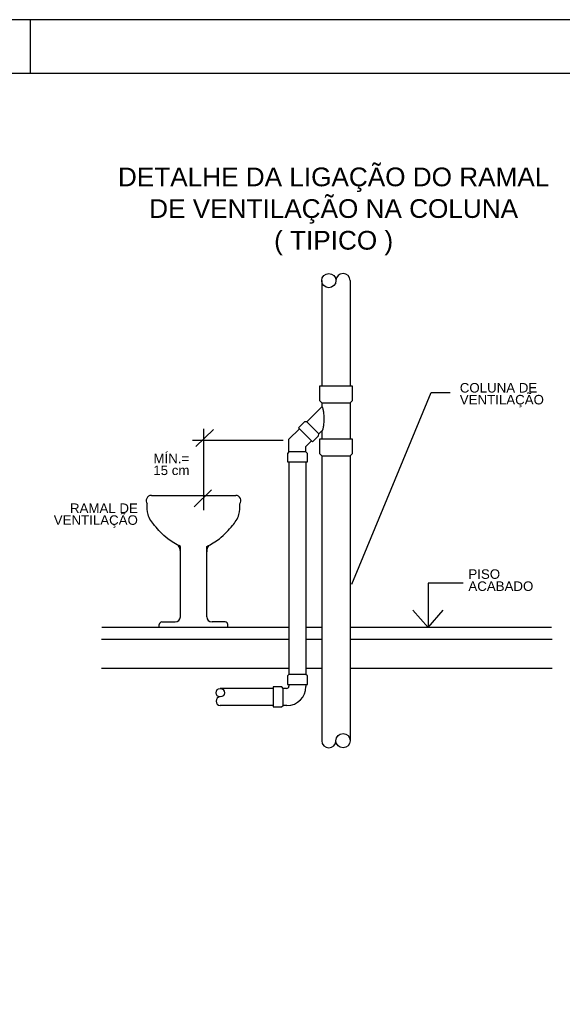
# Model space of a CAD drawing. Header units: millimetres. Extents: x 567 to 934, y -1 to 364.
# Tile 77 of 256: x 681 to 691, y 40 to 58. Entities that reach past the tile are written whole.
import ezdxf
from ezdxf.enums import TextEntityAlignment as Align

# ---------------------------------------------------------------- set-up
doc = ezdxf.new("R2010")
doc.units = ezdxf.units.MM
doc.header["$MEASUREMENT"] = 0
doc.layers.get('0').update_dxf_attribs({"lineweight": 18})
for name, color, linetype in [('ES-DETALHE', 7, 'Continuous'), ('FOLHA_PADRÃO', 7, 'Continuous'), ('TEX', 4, 'Continuous')]:
    doc.layers.add(name, color=color, linetype=linetype)
doc.styles.add('ROMANS', font='arial.ttf')

# ---------------------------------------------------------------- blocks, each defined once
blk = doc.blocks.new('A1EST. 1500')
at = {"layer": 'FOLHA_PADRÃO', "color": 1, "linetype": 'Continuous'}
for p, q in [((150.008, 59.4), (0, 59.4)), ((113.5, 58.4), (113.5, 59.4))]:
    blk.add_line(p, q, dxfattribs=at)
at = {"layer": 'FOLHA_PADRÃO', "color": 6, "linetype": 'Continuous'}
blk.add_lwpolyline([(149, 58.4), (149, 1), (1, 1), (1, 58.4), (149, 58.4)], dxfattribs=at)

msp = doc.modelspace()

# ---------------------------------------------------------------- linework, layer by layer
at = {"layer": 'ES-DETALHE', "color": 2}
for p, q in [((686.399, 53.426), (686.399, 51.449)), ((686.933, 53.426), (686.933, 51.449)), ((686.977, 51.449), (686.355, 51.449)), ((686.355, 51.449), (686.355, 51.182)), ((686.977, 51.182), (686.977, 51.449)), ((686.118, 50.787), (686.399, 51.064)), ((686.355, 51.182), (686.399, 51.138)), ((686.399, 51.138), (686.399, 51.064)), ((686.933, 51.138), (686.977, 51.182)), ((686.933, 51.138), (686.933, 50.461)), ((685.785, 50.458), (685.985, 50.655)), ((686.08, 50.787), (685.966, 50.674)), ((685.966, 50.674), (686.228, 50.409)), ((686.118, 50.787), (686.08, 50.787)), ((685.785, 50.221), (685.785, 50.458)), ((686.228, 50.409), (686.342, 50.521)), ((686.342, 50.521), (686.343, 50.559)), ((686.343, 50.559), (686.399, 50.615)), ((686.355, 50.461), (686.355, 50.195)), ((686.977, 50.461), (686.355, 50.461)), ((686.399, 50.615), (686.399, 50.461)), ((686.977, 50.195), (686.977, 50.461)), ((686.105, 50.324), (686.21, 50.428)), ((686.105, 50.221), (686.105, 50.324)), ((685.785, 50.221), (685.758, 50.195)), ((685.758, 50.195), (685.758, 50.035)), ((686.131, 50.194), (686.105, 50.221)), ((686.131, 50.034), (686.131, 50.194)), ((686.355, 50.195), (686.399, 50.15)), ((686.399, 50.15), (686.399, 44.821)), ((686.933, 50.15), (686.977, 50.195)), ((686.933, 50.15), (686.933, 44.821)), ((685.758, 50.035), (686.131, 50.034)), ((685.785, 50.035), (685.785, 46.058)), ((686.105, 50.034), (686.105, 46.058)), ((685.785, 46.058), (685.758, 46.032)), ((686.131, 46.031), (686.105, 46.058)), ((685.758, 46.032), (685.758, 45.872)), ((685.758, 45.872), (686.131, 45.871)), ((685.785, 45.872), (685.785, 45.841)), ((686.105, 45.871), (686.105, 45.834)), ((686.131, 45.871), (686.131, 46.031)), ((685.491, 45.799), (684.502, 45.799)), ((685.491, 45.826), (685.49, 45.452)), ((685.651, 45.826), (685.491, 45.826)), ((685.677, 45.799), (685.651, 45.826)), ((685.742, 45.799), (685.677, 45.799)), ((685.49, 45.479), (684.502, 45.479)), ((685.49, 45.452), (685.65, 45.452)), ((685.65, 45.452), (685.677, 45.479)), ((685.749, 45.479), (685.677, 45.479))]:
    msp.add_line(p, q, dxfattribs=at)
at = {"layer": 'ES-DETALHE', "color": 0}
for p, q in [((687.097, 48.078), (688.449, 51.332)), ((688.449, 51.332), (688.804, 51.332)), ((684.188, 50.654), (684.188, 49.133)), ((684.047, 50.323), (684.372, 50.64)), ((685.677, 50.438), (683.984, 50.438)), ((684.016, 49.194), (684.34, 49.511)), ((686.96, 47.75), (687.097, 48.078)), ((689.048, 47.765), (688.389, 47.765)), ((688.389, 47.765), (688.389, 46.94)), ((688.389, 46.94), (688.103, 47.262)), ((688.389, 46.94), (688.674, 47.262)), ((682.284, 46.943), (685.785, 46.943)), ((686.105, 46.943), (686.399, 46.943)), ((686.933, 46.943), (690.699, 46.943))]:
    msp.add_line(p, q, dxfattribs=at)
at = {"layer": 'ES-DETALHE', "color": 4}
for p, q in [((686.399, 51.138), (686.933, 51.138)), ((686.343, 50.559), (686.118, 50.787)), ((686.105, 50.221), (685.785, 50.221)), ((686.399, 50.15), (686.933, 50.15)), ((683.213, 49.408), (684.79, 49.408)), ((683.755, 47.14), (683.755, 48.454)), ((684.248, 47.14), (684.248, 48.454)), ((683.361, 46.943), (683.361, 46.992)), ((683.41, 47.041), (683.657, 47.041)), ((684.593, 47.041), (684.347, 47.041)), ((684.643, 46.943), (684.643, 46.992)), ((683.361, 46.943), (684.643, 46.943)), ((686.105, 46.058), (685.785, 46.058)), ((685.677, 45.479), (685.677, 45.799))]:
    msp.add_line(p, q, dxfattribs=at)
at = {"layer": 'ES-DETALHE', "color": 9}
for p, q in [((682.277, 46.717), (685.785, 46.717)), ((686.933, 46.717), (690.713, 46.717)), ((682.277, 46.178), (685.785, 46.178)), ((686.933, 46.178), (690.713, 46.178))]:
    msp.add_line(p, q, dxfattribs=at)
at = {"layer": 'ES-DETALHE'}
for p, q in [((686.105, 46.717), (686.399, 46.717)), ((686.105, 46.178), (686.399, 46.178))]:
    msp.add_line(p, q, dxfattribs=at)
at = {"layer": 'ES-DETALHE', "color": 0}
for points in [[(686.996, 50.759, 0, 0.0889, 0), (687.326, 50.889, 0, 0, 0), (688.449, 51.332, 0, 0, 0), (688.804, 51.332, 0, 0, 0)], [(685.761, 48.1, 0, 0.0889, 0), (685.435, 48.241, 0, 0, 0), (683.494, 49.08, 0, 0, 0), (681.389, 49.08, 0, 0, 0)]]:
    msp.add_lwpolyline(points, format="xyseb", dxfattribs=at)
at = {"layer": 'ES-DETALHE', "color": 4}
for points in [[(686.399, 50.615, 0.287248), (686.412, 50.623, 0.06346), (686.431, 50.681, 0.028841), (686.441, 50.747, 0.020777), (686.445, 50.839, 0.020777), (686.441, 50.932, 0.028841), (686.431, 50.998, 0.06346), (686.412, 51.056, 0.287248), (686.399, 51.064, 0.287248)], [(683.755, 48.454, -0.043229), (683.518, 48.599, -0.046619), (683.383, 48.72, -0.014276), (683.274, 48.844, -0.020126), (683.204, 48.937, -0.098154), (683.152, 49.054, -0.063089), (683.134, 49.25)], [(684.248, 48.454, 0.043229), (684.485, 48.599, 0.046619), (684.621, 48.72, 0.014276), (684.729, 48.844, 0.020126), (684.8, 48.937, 0.098154), (684.851, 49.054, 0.063089), (684.869, 49.25)]]:
    msp.add_lwpolyline(points, format="xyb", dxfattribs=at)
at = {"layer": 'ES-DETALHE', "color": 2}
for centre, radius in [((686.533, 53.426), 0.133), ((684.502, 45.719), 0.08)]:
    msp.add_circle(centre, radius, dxfattribs=at)
at = {"layer": 'ES-DETALHE'}
msp.add_circle((686.799, 44.821), 0.133, dxfattribs=at)
at = {"layer": 'ES-DETALHE', "color": 2}
for centre, radius, start, end in [((686.799, 53.426), 0.133, 0, 180), ((685.742, 45.841), 0.0423, 270, 0), ((685.749, 45.834), 0.355, 270, 0), ((684.502, 45.559), 0.08, 90, 270)]:
    msp.add_arc(centre, radius, start, end, dxfattribs=at)
at = {"layer": 'ES-DETALHE', "color": 4}
for centre, radius, start, end in [((683.213, 49.309), 0.0986, 90, 216.8699), ((684.79, 49.309), 0.0986, 323.1301, 90), ((683.558, 48.356), 0.197, 0, 36.8699), ((684.445, 48.356), 0.197, 143.1301, 180), ((683.41, 46.992), 0.0493, 90, 180), ((683.657, 47.14), 0.0986, 270, 0), ((684.347, 47.14), 0.0986, 180, 270), ((684.593, 46.992), 0.0493, 0, 90)]:
    msp.add_arc(centre, radius, start, end, dxfattribs=at)
at = {"layer": 'ES-DETALHE'}
msp.add_arc((686.533, 44.821), 0.133, 180, 0, dxfattribs=at)

# ---------------------------------------------------------------- block references
msp.add_blockref('A1EST. 1500', (567.449, -1.095))

# ---------------------------------------------------------------- texts
at = {"layer": 'ES-DETALHE', "color": 9, "style": 'ROMANS'}
for s, p in [('COLUNA DE', (688.982, 51.332)), ('VENTILAÇÃO', (688.982, 51.11)), ('PISO', (689.143, 47.848)), ('ACABADO', (689.143, 47.622))]:
    msp.add_text(s, height=0.1778, dxfattribs=at).set_placement(p)
for s, p in [('MÍN.=', (683.587, 50.011)), ('15 cm', (683.587, 49.789))]:
    msp.add_text(s, height=0.1778, dxfattribs=at).set_placement(p, align=Align.CENTER)
for s, p in [('RAMAL DE', (682.96, 49.08)), ('VENTILAÇÃO', (682.96, 48.858))]:
    msp.add_text(s, height=0.1778, dxfattribs=at).set_placement(p, align=Align.RIGHT)
at = {"layer": 'TEX', "color": 5, "style": 'ROMANS'}
for s, p in [('DETALHE DA LIGAÇÃO DO RAMAL', (686.622, 55.19)), ('DE VENTILAÇÃO NA COLUNA', (686.622, 54.598)), ('( TIPICO )', (686.622, 54.005))]:
    msp.add_text(s, height=0.35, dxfattribs=at).set_placement(p, align=Align.CENTER)

doc.saveas('drawing.dxf')
